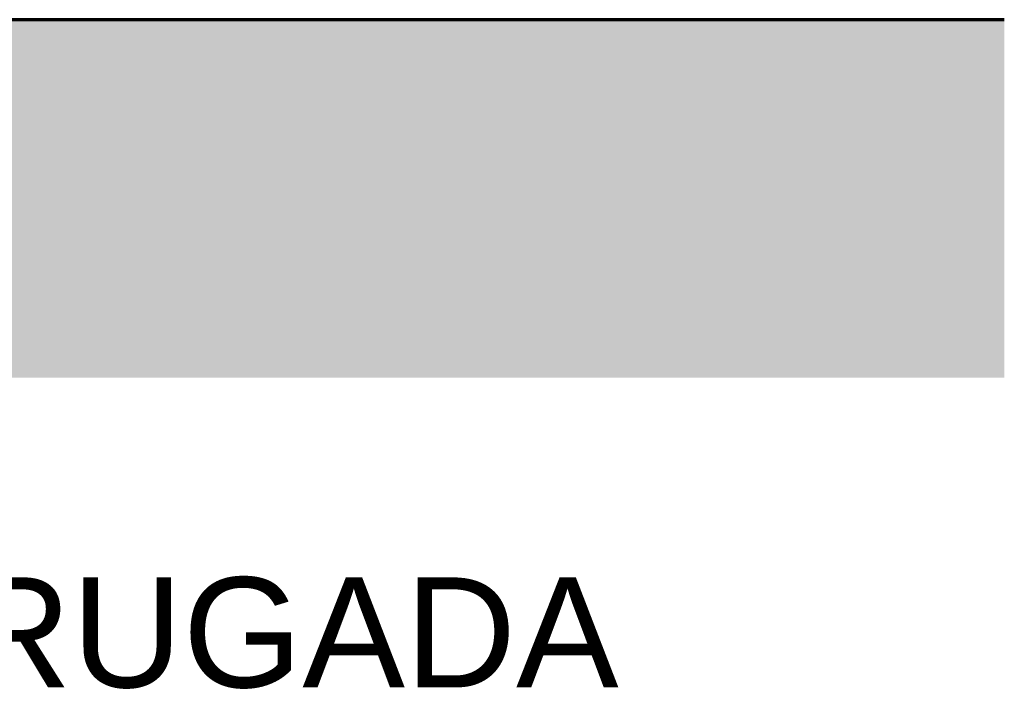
# Model space of a CAD drawing. Header units: metres. Extents: x -17.4 to -12.3, y -17 to 1.
# Tile 37 of 72: x -15.683 to -15.482, y -0.287 to -0.15. Entities that reach past the tile are written whole.
import ezdxf

# ---------------------------------------------------------------- set-up
doc = ezdxf.new("R2010")
doc.units = ezdxf.units.M
doc.layers.add('A-DETL', color=7, linetype='Continuous', lineweight=5, true_color=0x00a600)
doc.layers.add('A-DETL-GENF', color=7, linetype='Continuous', lineweight=5)
doc.layers.add('G-ANNO-TEXT', color=7, linetype='Continuous', lineweight=9)
doc.styles.add('Arial', font='arial.ttf', dxfattribs={"height": 0.0225})

msp = doc.modelspace()

# ---------------------------------------------------------------- hatches: boundary and pattern name
at = {"layer": 'A-DETL-GENF', "true_color": 0xd2e2c2}
h = msp.add_hatch(color=254, dxfattribs=at)
h.paths.add_polyline_path([(-16.87758, -0.22318), (-16.76462, -0.22318), (-16.76462, -0.15), (-17.25011, -0.15), (-17.25011, -0.22318)])
h.paths.add_polyline_path([(-15.48198, -0.22318), (-15.48198, -0.15), (-16.12835, -0.15), (-16.12132, -0.16358), (-16.10313, -0.19624), (-16.08706, -0.22318), (-15.88381, -0.22318)])
h.paths.add_polyline_path([(-16.13326, -0.22318), (-16.1419, -0.20849), (-16.16018, -0.17507), (-16.17282, -0.15), (-16.74462, -0.15), (-16.74462, -0.22318), (-16.13445, -0.22318)])

# ---------------------------------------------------------------- linework, layer by layer
at = {"layer": 'A-DETL', "color": 7, "lineweight": 70}
msp.add_line((-15.48198, -0.15), (-17.25011, -0.15), dxfattribs=at)

# ---------------------------------------------------------------- texts
at = {"layer": 'G-ANNO-TEXT', "insert": (-15.96414, -0.26402), "char_height": 0.0225, "width": 0.4918353, "attachment_point": 1, "style": 'Arial'}
msp.add_mtext('MANGUEIRA CORRUGADA', dxfattribs=at)

doc.saveas('drawing.dxf')
